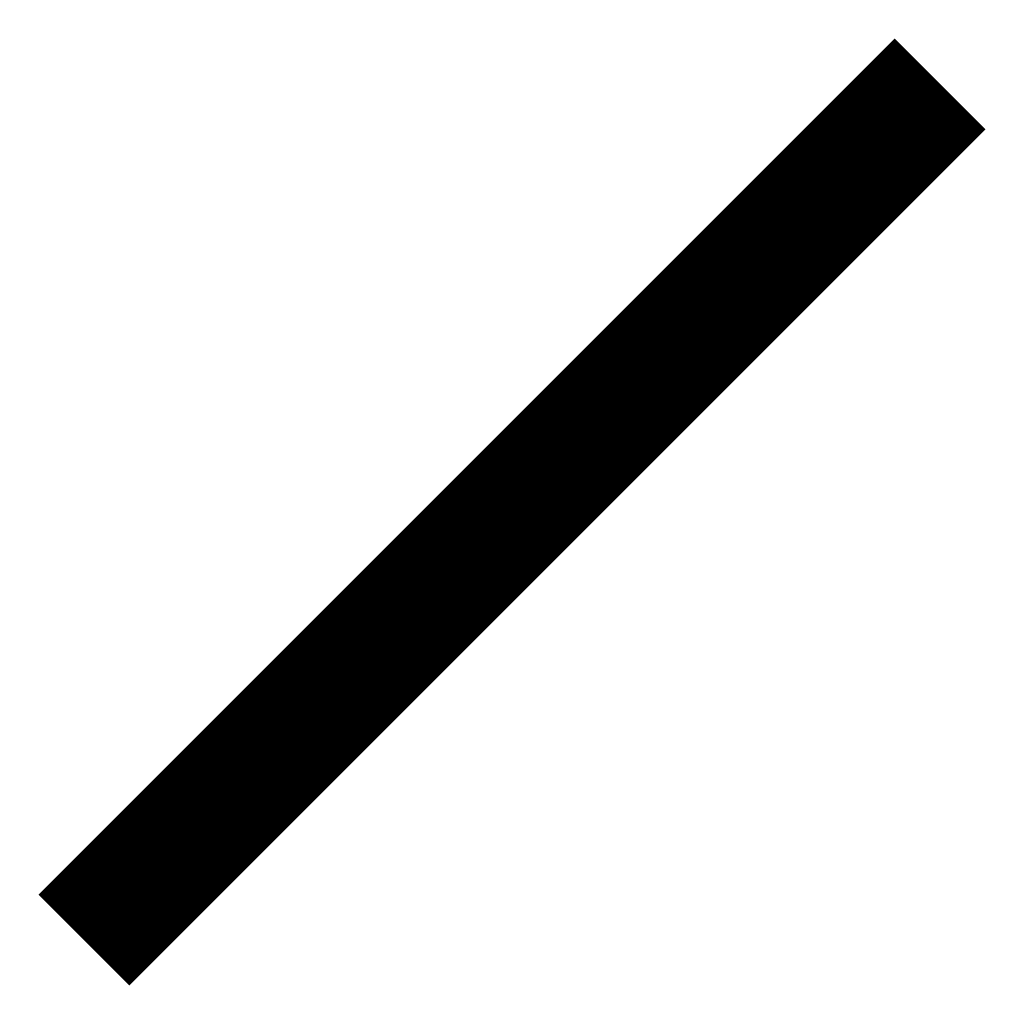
# Paper-space layout 'Układ2' of a CAD drawing. Header units: millimetres. Extents: x 55.44 to 56.59, y 139.53 to 140.68.
import ezdxf

# ---------------------------------------------------------------- set-up
doc = ezdxf.new("R2010")
doc.units = ezdxf.units.MM
doc.layers.add('Okna', color=6, linetype='Continuous', lineweight=9)

# ---------------------------------------------------------------- blocks, each defined once
blk = doc.blocks.new('_ArchTick')
at = {"color": 0, "linetype": 'ByBlock', "const_width": 0.15}
blk.add_lwpolyline([(-0.5, -0.5), (0.5, 0.5)], dxfattribs=at)

psp = doc.layouts.new('Układ2')

# ---------------------------------------------------------------- block references
at = {"layer": 'Okna'}
psp.add_blockref('_ArchTick', (56.0158, 140.1099), dxfattribs=at)

doc.saveas('drawing.dxf')
